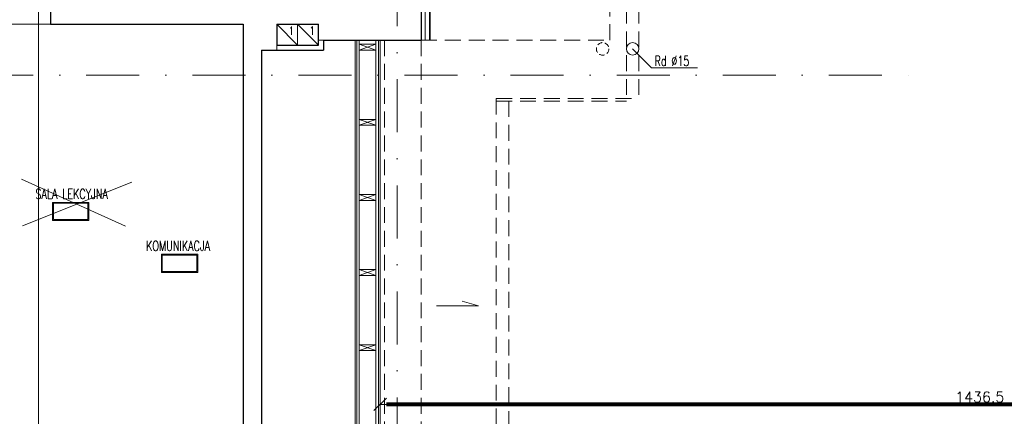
# Model space of a CAD drawing. Header units: metres. Extents: x 7408630 to 15602436, y 5561464 to 13303678.
# Tile 98 of 123: x 7414508 to 7415688, y 5563726 to 5564201. Entities that reach past the tile are written whole.
import ezdxf
from ezdxf.enums import TextEntityAlignment as Align

# ---------------------------------------------------------------- set-up
doc = ezdxf.new("R2010")
doc.units = ezdxf.units.M
doc.header["$MEASUREMENT"] = 0
doc.linetypes.add('DASHDOT', pattern=[25.4, 12.7, -6.35, 0, -6.35])
doc.linetypes.add('HIDDEN', pattern=[9.525, 6.35, -3.175])
for name, color, linetype, lineweight in [('!! 0_ Istn-sciany', 3, 'Continuous', 30), ('!! 0_ Istn-widok', 1, 'Continuous', 15), ('!! 0_ Opis', 8, 'Continuous', 13), ('!! 0_Istn-went', 5, 'Continuous', 13), ('!! 0_Opis_pom', 9, 'Continuous', 13), ('!! 0_Osie', 1, 'DASHDOT', 13), ('!! 1_ tynk zewn  - nowy', 21, 'Continuous', 20), ('!! 1_OPIS POM NOWE', 140, 'Continuous', 5), ('!! 2_ remont Ocieplenie', 4, 'ZIGZAG', 5), ('!! 2_drzwi opis', 151, 'Continuous', 9), ('!! wymiary osi', 250, 'Continuous', 5), ('0-osie-liniA', 14, 'DASHDOT', 5), ('Granica', 112, 'Continuous', 80)]:
    doc.layers.add(name, color=color, linetype=linetype, lineweight=lineweight)
doc.layers.add('!! 0_ramki', color=66, linetype='Continuous', lineweight=9, plot=False)
doc.styles.add('50', font='ROMANS.shx', dxfattribs={"width": 0.8, "oblique": 10, "height": 10})
doc.styles.add('ARCHETYP', font='romans.shx', dxfattribs={"height": 15})
doc.styles.add('ARIAL', font='tahoma.ttf')
doc.styles.add('TXT', font='simplex.shx')
doc.linetypes.add('ZIGZAG', pattern='A,0.00254,-5.08,[131,ltypeshp.shx,S=5.08,R=0,X=-5.08,Y=0],-10.16,[131,ltypeshp.shx,S=5.08,R=180,X=5.08,Y=0],-5.08', length=20.32254)
doc.dimstyles.new('DIM50', dxfattribs={"dimscale": 5, "dimtxt": 2, "dimasz": 1, "dimexe": 0, "dimexo": 0, "dimgap": 0.5, "dimtad": 1, "dimdec": 4, "dimrnd": 0.5, "dimdsep": 46, "dimtxsty": 'TXT', "dimblk": 'TICK1', "dimblk1": 'TICK1', "dimblk2": 'TICK1', "dimsah": 1, "dimcen": 0, "dimse1": 1, "dimse2": 1, "dimclrd": 1, "dimclre": 7, "dimclrt": 9, "dimadec": 0, "dimazin": 0, "dimtfac": 1, "dimtdec": 4, "dimtmove": 2, "dimatfit": 3, "dimldrblk": 'TICK1', "dimfxl": 1, "dimtolj": 1, "dimarcsym": 0})

# ---------------------------------------------------------------- blocks, each defined once
blk = doc.blocks.new('BLOK OSI')
at = {"layer": '0-osie-liniA', "ltscale": 5}
for points in [[(53191.21142, -193626.89479), (53191.21142, -199860.81919)], [(48624.30568, -197562.0883), (53810.60983, -197562.0883)]]:
    blk.add_lwpolyline(points, dxfattribs=at)
blk = doc.blocks.new('1_ok-opis')
blk.add_line((0, 111.6), (0, 50))
blk.add_circle((0, 128.6), 17)
at = {"style": '50', "oblique": 10, "width": 0.8}
for tag, rotation, p in [('NR', 90, (0, 128.6)), ('NR', 270, (0, 128.6)), ('SZEROKOŚĆ', 90, (-8, 78.3)), ('WYSOKOŚĆ', 270, (-8, 78.3)), ('WYSOKOŚĆ', 90, (8, 78.3)), ('SZEROKOŚĆ', 270, (8, 78.3))]:
    blk.add_attdef(tag, text='', height=10, rotation=rotation, dxfattribs=at).set_placement(p, align=Align.MIDDLE)
blk = doc.blocks.new('TICK1')
at = {"color": 2}
blk.add_line((-1, -1), (1, 1), dxfattribs=at)
at = {"color": 0}
for p, q in [((0, 0), (-1, 0)), ((0, -1.4), (0, 1.4))]:
    blk.add_line(p, q, dxfattribs=at)
blk = doc.blocks.new('*D965')
at = {"layer": '!! wymiary osi', "color": 1, "lineweight": -2, "transparency": 16777216}
blk.add_line((77043.4, -197895.1), (75621.9, -197895.1), dxfattribs=at)
at = {"layer": 'DEFPOINTS', "color": 0, "transparency": 16777216}
for p in [(75614.4, -197895.1), (75614.4, -198040.6), (77050.9, -198041.6)]:
    blk.add_point(p, dxfattribs=at)
at = {"layer": '!! wymiary osi', "color": 1, "lineweight": -2, "transparency": 16777216, "xscale": 7.5, "yscale": 7.5, "zscale": 7.5, "rotation": 180}
blk.add_blockref('TICK1', (75614.4, -197895.1), dxfattribs=at)
at = {"layer": '!! wymiary osi', "color": 1, "lineweight": -2, "transparency": 16777216, "xscale": 7.5, "yscale": 7.5, "zscale": 7.5}
blk.add_blockref('TICK1', (77050.9, -197895.1), dxfattribs=at)
at = {"layer": '!! wymiary osi', "color": 9, "transparency": 16777216, "insert": (76332.7, -197886.3), "char_height": 12.5, "attachment_point": 5, "style": 'TXT'}
blk.add_mtext('\\A1;1436.5', dxfattribs=at)
blk = doc.blocks.new('A$C9c944097')
at = {"layer": '!! 0_ Istn-sciany'}
blk.add_line((4095.5, -3092.47213), (4095.5, -3636.47213), dxfattribs=at)
for points in [[(4286.5, -3011.47213), (4286.5, -3080.47213)], [(3842.5, -3036.47213), (3842.5, -3061.47213)], [(3842.5, -3061.47213), (4073.5, -3061.47213)], [(4073.5, -3061.47213), (4073.5, -3668.47213)], [(4113.5, -3061.47213), (4113.5, -3086.47213)], [(4113.5, -3061.47213), (4163.5, -3061.47213)], [(4163.5, -3086.47213), (4163.5, -3061.47213)], [(4113.5, -3086.47213), (4163.5, -3086.47213)], [(4169.5, -3080.47213), (4286.5, -3080.47213)], [(4169.5, -3080.47213), (4169.5, -3092.47213)], [(4095.5, -3092.47213), (4169.5, -3092.47213)]]:
    blk.add_lwpolyline(points, dxfattribs=at)
at = {"layer": '!! 0_ Istn-widok', "linetype": 'HIDDEN', "ltscale": 3}
for points in [[(4512.5, -2461.47213), (4512.5, -3080.47213)], [(4532.5, -2498.47213), (4532.5, -3153.47213)], [(4547.5, -2498.47213), (4547.5, -3150.47213)], [(4242.5, -3080.47213), (4242.5, -3636.47213)], [(4286.5, -3080.47213), (4286.5, -3680.47213)], [(4286.5, -3080.47213), (4512.5, -3080.47213)], [(4376.5, -3150.47213), (4376.5, -3652.47213)], [(4376.5, -3150.47213), (4547.5, -3150.47213)], [(4376.5, -3153.47213), (4532.5, -3153.47213)], [(4391.5, -3153.47213), (4391.5, -3652.47213)]]:
    blk.add_lwpolyline(points, dxfattribs=at)
at = {"layer": '!! 0_ Istn-widok'}
for points in [[(4113.5, -3086.47213), (4113.5, -3092.47213)], [(4169.5, -3080.47213), (4163.5, -3080.47213)], [(4207.5, -3080.47213), (4207.5, -3636.47213)], [(4209.5, -3080.47213), (4209.5, -3636.47213)], [(4212.5, -3080.47213), (4212.5, -3636.47213)], [(4232.5, -3085.47213), (4212.5, -3092.47213)], [(4232.5, -3092.47213), (4212.5, -3085.47213)], [(4232.5, -3080.47213), (4232.5, -3657.47213)], [(4235.5, -3080.47213), (4235.5, -3650.47213)], [(4237.5, -3080.47213), (4237.5, -3650.47213)], [(4232.5, -3175.47213), (4212.5, -3182.47213)], [(4232.5, -3182.47213), (4212.5, -3175.47213)], [(4232.5, -3265.47213), (4212.5, -3272.47213)], [(4232.5, -3272.47213), (4212.5, -3265.47213)], [(4232.5, -3355.47213), (4212.5, -3362.47213)], [(4232.5, -3362.47213), (4212.5, -3355.47213)], [(4232.5, -3445.47213), (4212.5, -3452.47213)], [(4232.5, -3452.47213), (4212.5, -3445.47213)]]:
    blk.add_lwpolyline(points, dxfattribs=at)
for points in [[(4212.5, -3085.47213), (4212.5, -3092.47213), (4232.5, -3092.47213), (4232.5, -3085.47213)], [(4212.5, -3175.47213), (4212.5, -3182.47213), (4232.5, -3182.47213), (4232.5, -3175.47213)], [(4212.5, -3265.47213), (4212.5, -3272.47213), (4232.5, -3272.47213), (4232.5, -3265.47213)], [(4212.5, -3355.47213), (4212.5, -3362.47213), (4232.5, -3362.47213), (4232.5, -3355.47213)], [(4212.5, -3445.47213), (4212.5, -3452.47213), (4232.5, -3452.47213), (4232.5, -3445.47213)]]:
    blk.add_lwpolyline(points, close=True, dxfattribs=at)
at = {"layer": '!! 0_ Istn-widok', "linetype": 'HIDDEN'}
blk.add_circle((4504.01343, -3090.97213), 7.5, dxfattribs=at)
at = {"layer": '!! 0_ Istn-widok'}
blk.add_circle((4540, -3090.97213), 7.5, dxfattribs=at)
at = {"layer": '!! 0_ Opis'}
for points in [[(4562.6372, -3113.60933), (4540, -3090.97213)], [(4562.6372, -3113.60933), (4617.52253, -3113.60933)], [(4355.13822, -3399.05938), (4335.62559, -3393.23038)], [(4305.13822, -3399.05938), (4355.13822, -3399.05938)]]:
    blk.add_lwpolyline(points, dxfattribs=at)
at = {"layer": '!! 0_Istn-went'}
for points in [[(4113.5, -3086.47213), (4138.5, -3086.47213), (4138.5, -3061.47213), (4113.5, -3061.47213)], [(4138.5, -3086.47213), (4163.5, -3086.47213), (4163.5, -3061.47213), (4138.5, -3061.47213)]]:
    blk.add_lwpolyline(points, close=True, dxfattribs=at)
for points in [[(4113.5, -3061.47213), (4138.5, -3086.47213)], [(4138.5, -3061.47213), (4163.5, -3086.47213)]]:
    blk.add_lwpolyline(points, dxfattribs=at)
at = {"layer": '!! 0_Opis_pom', "ltscale": 0.7}
for points in [[(3845.02124, -3296.65383), (3888.54124, -3296.65383), (3888.54124, -3274.89383), (3845.02124, -3274.89383)], [(3846.10924, -3295.56583), (3887.45324, -3295.56583), (3887.45324, -3275.98183), (3846.10924, -3275.98183)]]:
    blk.add_lwpolyline(points, close=True, dxfattribs=at)
at = {"layer": '!! 0_ramki'}
blk.add_lwpolyline([(-371.78226, -2736.72437), (3828.21774, -2736.72437), (3828.21774, -5706.72437), (-371.78226, -5706.72437)], close=True, dxfattribs=at)
at = {"layer": '!! 1_ tynk zewn  - nowy'}
for points in [[(4296.5, -2411.47213), (4296.5, -3080.47213)], [(4297.5, -2411.47213), (4297.5, -3080.47213)]]:
    blk.add_lwpolyline(points, dxfattribs=at)
at = {"layer": '!! 1_OPIS POM NOWE'}
for points in [[(3674.0023, -3636.47213), (4073.5, -3636.47213), (4073.5, -3061.47213), (3674.0023, -3061.47213)], [(3975.39534, -3358.87835), (4018.91534, -3358.87835), (4018.91534, -3337.11835), (3975.39534, -3337.11835)], [(3976.48334, -3357.79035), (4017.82734, -3357.79035), (4017.82734, -3338.20635), (3976.48334, -3338.20635)]]:
    blk.add_lwpolyline(points, close=True, dxfattribs=at)
for points in [[(3807.84958, -3247.28493), (3932.34271, -3303.4211)], [(3809.10684, -3303.00217), (3939.88743, -3250.63634)]]:
    blk.add_lwpolyline(points, dxfattribs=at)
at = {"layer": '!! 2_ remont Ocieplenie', "linetype": 'ZIGZAG', "ltscale": 0.75}
blk.add_lwpolyline([(4291.5, -2411.47213), (4291.5, -3080.47213)], dxfattribs=at)
at = {"layer": '!! 0_Osie'}
blk.add_blockref('BLOK OSI', (-48933.21142, 194439.57635), dxfattribs=at)
at = {"layer": '!! 2_drzwi opis'}
ref = blk.add_blockref('1_ok-opis', (3792.5, -3113.18125), dxfattribs=dict(at, xscale=-1, rotation=359.9999963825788))
ref.add_attrib('WYSOKOŚĆ', '90 ', dxfattribs={"layer": '0', "height": 10, "rotation": 89.99999638, "style": '50', "oblique": 10, "width": 0.8}).set_placement((3784.5, -3034.89039), align=Align.MIDDLE)
ref.add_attrib('SZEROKOŚĆ', '200', dxfattribs={"layer": '0', "height": 10, "rotation": 89.99999638, "style": '50', "oblique": 10, "width": 0.8}).set_placement((3800.5, -3034.89039), align=Align.MIDDLE)
ref.add_attrib('NR', 'Dw3,1', dxfattribs={"layer": '0', "height": 10, "rotation": 89.99999638, "style": '50', "oblique": 10, "width": 0.8}).set_placement((3792.5, -2974.97411), align=Align.MIDDLE)
at = {"layer": '!! 0_ Opis', "style": 'ARCHETYP', "width": 0.7}
blk.add_text('Rd %%C15', height=12, rotation=0.00000004, dxfattribs=at).set_placement((4566.20892, -3111.43593))
at = {"layer": '!! 0_Istn-went', "style": 'ARCHETYP', "width": 0.8}
for p in [(4127.66143, -3074.29459), (4152.66143, -3074.29459)]:
    blk.add_text('1', height=10, rotation=0.00000004, dxfattribs=at).set_placement(p)
at = {"layer": '!! 0_Opis_pom', "ltscale": 0.7, "style": 'TXT', "width": 0.7}
blk.add_text('SALA LEKCYJNA', height=12, dxfattribs=at).set_placement((3867.89637, -3270.84751), align=Align.CENTER)
at = {"layer": '!! 0_Opis_pom', "ltscale": 0.7, "style": 'ARIAL'}
for tag, p in [('B2,14', (2497.12282, -23.97252)), ('B2,12', (1965.56932, -35.77631)), ('B2,11', (1692.08817, -60.77765)), ('B2,16', (3818.15438, -63.71828)), ('B2,19.1', (5324.74708, -87.92078)), ('B2,17', (4129.82322, -93.25972)), ('B2,10', (1351.71035, -111.25665)), ('B2,15', (3189.46558, -109.69496)), ('B2,13', (2272.99389, -121.89624)), ('A2,5', (1075.52681, -127.78965)), ('B2,18', (4545.51277, -234.12017)), ('B2,19', (5775.76711, -239.42159)), ('A2,4', (318.83322, -329.3265)), ('A2.1', (994.53557, -353.44633)), ('B2.7', (3171.3557, -458.01164)), ('B2.2', (3599.26223, -690.3637)), ('A2.2', (994.53557, -692.67095)), ('B2,21', (4593.23787, -912.69388)), ('A2.3', (455.44717, -940.66614)), ('B2,9', (1798.58924, -939.09545)), ('B2,4', (3116.67143, -940.65712)), ('B2,3', (3297.35823, -941.16418)), ('B2,8', (2517.28573, -960.07338)), ('B2.1', (3927.81794, -970.24709)), ('B2,20', (5834.09772, -965.70749)), ('B2,5', (3309.56672, -1129.12418)), ('B2,6', (3122.36837, -1171.43557)), ('C2,2', (3435.86614, -1487.77973)), ('C2,1', (3957.73656, -2408.10352)), ('C2,3', (3457.72791, -2555.15039)), ('D1,1', (2554.19917, -3205.91504)), ('C2,4', (3866.78124, -3285.77383)), ('D1,4', (1780.27581, -3366.18103)), ('D1,6', (1380.86316, -3373.10994)), ('D1,3', (2098.36626, -3546.18257)), ('C2,5', (3178.15957, -3610.67242)), ('D1,5', (1914.6928, -3621.18339)), ('D1,2', (2201.15492, -3794.18451)), ('D1,7', (477.95048, -4408.76849)), ('D1,8', (338.43039, -4834.32895))]:
    blk.add_attdef(tag, text='', height=11.968, dxfattribs=at).set_placement(p, align=Align.MIDDLE_CENTER)
at = {"layer": '!! 1_OPIS POM NOWE', "style": 'TXT', "width": 0.7}
blk.add_text('KOMUNIKACJA ', height=12, dxfattribs=at).set_placement((3998.27047, -3333.07204), align=Align.CENTER)
at = {"layer": '!! 1_OPIS POM NOWE', "style": 'ARIAL'}
for tag, p in [('C2.5B', (3593.7377, -3168.5911)), ('C2,5C', (3526.78796, -3281.02046)), ('C2.4', (3997.15534, -3347.99835)), ('E2,2', (2945.33506, -3413.31629)), ('C2,5A', (3566.4961, -3615.37865)), ('E2.9', (3984.52714, -3783.77287)), ('E2.7', (4645.53364, -3784.14655)), ('D1,2', (2903.25587, -3794.18451)), ('E2.2', (3405.83089, -4049.74196)), ('E2.8', (4380.36687, -4058.97571)), ('E2.6', (5154.87983, -4066.29138)), ('E2.1', (4427.07303, -4318.94156)), ('E2,3', (3401.59976, -4465.83792)), ('E2.4', (3758.95342, -4705.0924)), ('E2.5', (5238.11734, -4786.79525))]:
    blk.add_attdef(tag, text='', height=11.968, dxfattribs=at).set_placement(p, align=Align.MIDDLE_CENTER)
at = {"layer": '!! wymiary osi'}
dim = blk.add_linear_dim(base=(4237.5, -3516.98306), p1=(5674, -3663.47213), p2=(4237.5, -3662.47213), dimstyle='DIM50', dxfattribs=at)
dim.commit()
dim.dimension.update_dxf_attribs({"geometry": '*D965', "text_midpoint": (4955.75, -3508.23306), "insert": (-71376.92327, 194378.11618)})

msp = doc.modelspace()

# ---------------------------------------------------------------- block references
at = {"layer": 'Granica'}
msp.add_blockref('A$C9c944097', (7410702.59401, 5567256.9858), dxfattribs=at)

doc.saveas('drawing.dxf')
